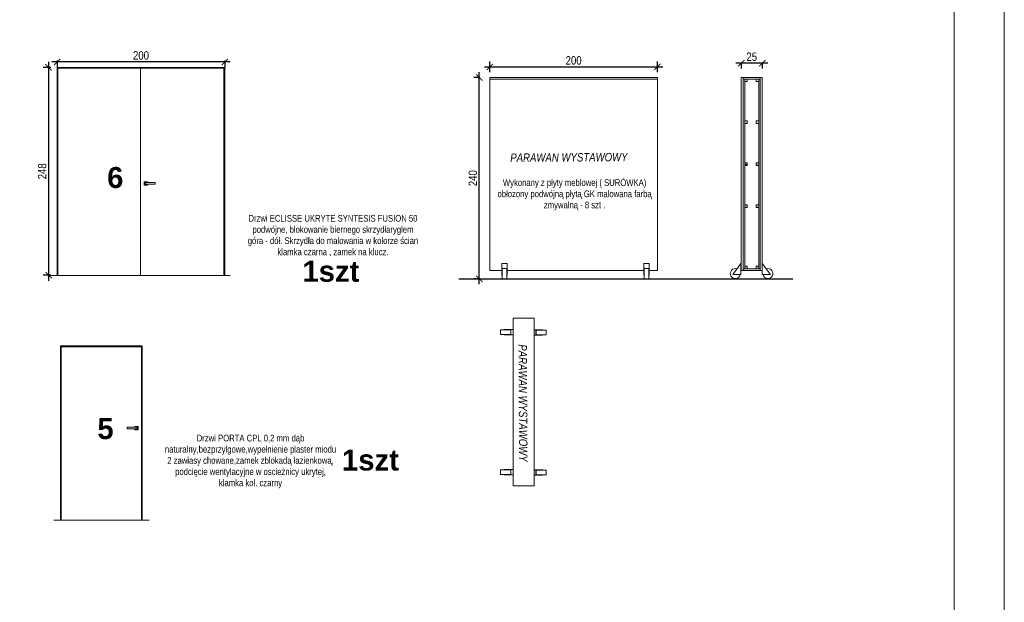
# Model space of a CAD drawing. Header units: millimetres. Extents: x -9038497 to 54128, y -10570064 to 59476.
# Tile 39 of 135: x 31916 to 33091, y 24133 to 24827. Entities that reach past the tile are written whole.
import ezdxf

# ---------------------------------------------------------------- set-up
doc = ezdxf.new("R2010")
doc.units = ezdxf.units.MM
doc.header["$LTSCALE"] = 0.8
doc.header["$PDMODE"] = 2
for name, color, linetype, lineweight in [('0 proj_drzwi', 4, 'Continuous', 0), ('0 proj_symbole elektryczne', 150, 'Continuous', 25), ('0 proj_widok widok widok', 7, 'Continuous', 0), ('OPIS', 122, 'Continuous', 18), ('proj_drzwi', 4, 'Continuous', 15), ('SCIANY', 1, 'Continuous', 30)]:
    doc.layers.add(name, color=color, linetype=linetype, lineweight=lineweight)
doc.layers.add('SCHODY', color=2, linetype='Continuous')
doc.styles.add('ARIAL_CE', font='arial.ttf', dxfattribs={"height": 15})
doc.styles.add('WYMIAR-50', font='ARIALN.TTF', dxfattribs={"height": 10})
doc.dimstyles.new('SKALA-50', dxfattribs={"dimscale": 5, "dimtxt": 10, "dimasz": 1.5, "dimexe": 1.3, "dimexo": 1.3, "dimgap": 0.5, "dimtad": 1, "dimdec": 1, "dimrnd": 0.5, "dimdsep": 46, "dimtxsty": 'WYMIAR-50', "dimblk": 'ARCHTICK', "dimcen": 1.5, "dimdle": 1.3, "dimadec": 0, "dimazin": 0, "dimtfac": 1, "dimtdec": 1, "dimtix": 1, "dimtmove": 2, "dimatfit": 3, "dimfxl": 2, "dimfxlon": 1, "dimtolj": 1, "dimarcsym": 0})

# ---------------------------------------------------------------- blocks, each defined once
blk = doc.blocks.new('_ArchTick')
at = {"color": 0, "linetype": 'ByBlock', "const_width": 0.15}
blk.add_lwpolyline([(-0.5, -0.5), (0.5, 0.5)], dxfattribs=at)
blk = doc.blocks.new('*D2415')
at = {"layer": '0 proj_widok widok widok', "color": 0, "lineweight": -2, "ltscale": 0.8, "transparency": 16777216}
for p, q in [((32167.5, 24777), (31954.5, 24777)), ((31961, 24778.8), (31961, 24770.5)), ((32161, 24778.8), (32161, 24770.5))]:
    blk.add_line(p, q, dxfattribs=at)
at = {"layer": 'Defpoints', "color": 0, "lineweight": 0, "ltscale": 0.8, "transparency": 16777216}
for p in [(31961, 24785.3), (32161, 24785.3), (31961, 24777)]:
    blk.add_point(p, dxfattribs=at)
at = {"layer": '0 proj_widok widok widok', "color": 0, "lineweight": -2, "ltscale": 0.8, "transparency": 16777216, "xscale": 7.5, "yscale": 7.5, "zscale": 7.5, "rotation": 180}
blk.add_blockref('_ArchTick', (31961, 24777), dxfattribs=at)
at = {"layer": '0 proj_widok widok widok', "color": 0, "lineweight": -2, "ltscale": 0.8, "transparency": 16777216, "xscale": 7.5, "yscale": 7.5, "zscale": 7.5}
blk.add_blockref('_ArchTick', (32161, 24777), dxfattribs=at)
at = {"layer": '0 proj_widok widok widok', "color": 0, "lineweight": 0, "ltscale": 0.8, "transparency": 16777216, "insert": (32061, 24784.6), "char_height": 10, "attachment_point": 5, "style": 'WYMIAR-50'}
blk.add_mtext('\\A1;200', dxfattribs=at)
blk = doc.blocks.new('*D2334')
at = {"layer": '0 proj_widok widok widok', "color": 0, "lineweight": -2, "ltscale": 0.8, "transparency": 16777216}
for p, q in [((32808.5, 24775.5), (32770.5, 24775.5)), ((32777, 24775.5), (32777, 24769)), ((32802, 24775.5), (32802, 24769))]:
    blk.add_line(p, q, dxfattribs=at)
at = {"layer": 'Defpoints', "color": 0, "lineweight": 0, "ltscale": 0.8, "transparency": 16777216}
for p in [(32777, 24777.4), (32777, 24775.5), (32802, 24777.4)]:
    blk.add_point(p, dxfattribs=at)
at = {"layer": '0 proj_widok widok widok', "color": 0, "lineweight": -2, "ltscale": 0.8, "transparency": 16777216, "xscale": 7.5, "yscale": 7.5, "zscale": 7.5, "rotation": 180}
blk.add_blockref('_ArchTick', (32777, 24775.5), dxfattribs=at)
at = {"layer": '0 proj_widok widok widok', "color": 0, "lineweight": -2, "ltscale": 0.8, "transparency": 16777216, "xscale": 7.5, "yscale": 7.5, "zscale": 7.5}
blk.add_blockref('_ArchTick', (32802, 24775.5), dxfattribs=at)
at = {"layer": '0 proj_widok widok widok', "color": 0, "lineweight": 0, "ltscale": 0.8, "transparency": 16777216, "insert": (32789.5, 24783.1), "char_height": 10, "attachment_point": 5, "style": 'WYMIAR-50'}
blk.add_mtext('\\A1;25', dxfattribs=at)
blk = doc.blocks.new('*D2335')
at = {"layer": '0 proj_widok widok widok', "color": 0, "lineweight": -2, "ltscale": 0.8, "transparency": 16777216}
for p, q in [((31953.3, 24770.5), (31944.3, 24770.5)), ((31950.8, 24777), (31950.8, 24516.1)), ((31953.3, 24522.6), (31944.3, 24522.6))]:
    blk.add_line(p, q, dxfattribs=at)
at = {"layer": 'Defpoints', "color": 0, "lineweight": 0, "ltscale": 0.8, "transparency": 16777216}
for p in [(31959.8, 24770.5), (31950.8, 24522.6), (31959.8, 24522.6)]:
    blk.add_point(p, dxfattribs=at)
at = {"layer": '0 proj_widok widok widok', "color": 0, "lineweight": -2, "ltscale": 0.8, "transparency": 16777216, "xscale": 7.5, "yscale": 7.5, "zscale": 7.5}
for p, rotation in [((31950.8, 24770.5), 90), ((31950.8, 24522.6), 270)]:
    blk.add_blockref('_ArchTick', p, dxfattribs=dict(at, rotation=rotation))
at = {"layer": '0 proj_widok widok widok', "color": 0, "lineweight": 0, "ltscale": 0.8, "transparency": 16777216, "insert": (31943.2, 24646.5), "char_height": 10, "attachment_point": 5, "rotation": 90, "style": 'WYMIAR-50'}
blk.add_mtext('\\A1;248', dxfattribs=at)
blk = doc.blocks.new('*D2336')
at = {"layer": '0 proj_widok widok widok', "color": 0, "lineweight": -2, "ltscale": 0.8, "transparency": 16777216}
for p, q in [((32465, 24758.3), (32458, 24758.3)), ((32464.5, 24511.8), (32464.5, 24764.8)), ((32465, 24518.3), (32458, 24518.3))]:
    blk.add_line(p, q, dxfattribs=at)
at = {"layer": 'Defpoints', "color": 0, "lineweight": 0, "ltscale": 0.8, "transparency": 16777216}
for p in [(32464.5, 24758.3), (32471.5, 24758.3), (32471.5, 24518.3)]:
    blk.add_point(p, dxfattribs=at)
at = {"layer": '0 proj_widok widok widok', "color": 0, "lineweight": -2, "ltscale": 0.8, "transparency": 16777216, "xscale": 7.5, "yscale": 7.5, "zscale": 7.5}
for p, rotation in [((32464.5, 24758.3), 90), ((32464.5, 24518.3), 270)]:
    blk.add_blockref('_ArchTick', p, dxfattribs=dict(at, rotation=rotation))
at = {"layer": '0 proj_widok widok widok', "color": 0, "lineweight": 0, "ltscale": 0.8, "transparency": 16777216, "insert": (32456.9, 24638.3), "char_height": 10, "attachment_point": 5, "rotation": 90, "style": 'WYMIAR-50'}
blk.add_mtext('\\A1;240', dxfattribs=at)
blk = doc.blocks.new('*D2337')
at = {"layer": '0 proj_widok widok widok', "color": 0, "lineweight": -2, "ltscale": 0.8, "transparency": 16777216}
for p, q in [((32470.6, 24771.1), (32683.4, 24771.1)), ((32477.1, 24764.9), (32477.1, 24777.6)), ((32676.9, 24764.9), (32676.9, 24777.6))]:
    blk.add_line(p, q, dxfattribs=at)
at = {"layer": 'Defpoints', "color": 0, "lineweight": 0, "ltscale": 0.8, "transparency": 16777216}
for p in [(32676.9, 24771.1), (32477.1, 24758.4), (32676.9, 24758.4)]:
    blk.add_point(p, dxfattribs=at)
at = {"layer": '0 proj_widok widok widok', "color": 0, "lineweight": -2, "ltscale": 0.8, "transparency": 16777216, "xscale": 7.5, "yscale": 7.5, "zscale": 7.5, "rotation": 180}
blk.add_blockref('_ArchTick', (32477.1, 24771.1), dxfattribs=at)
at = {"layer": '0 proj_widok widok widok', "color": 0, "lineweight": -2, "ltscale": 0.8, "transparency": 16777216, "xscale": 7.5, "yscale": 7.5, "zscale": 7.5}
blk.add_blockref('_ArchTick', (32676.9, 24771.1), dxfattribs=at)
at = {"layer": '0 proj_widok widok widok', "color": 0, "lineweight": 0, "ltscale": 0.8, "transparency": 16777216, "insert": (32577, 24778.7), "char_height": 10, "attachment_point": 5, "style": 'WYMIAR-50'}
blk.add_mtext('\\A1;200', dxfattribs=at)

msp = doc.modelspace()

# ---------------------------------------------------------------- hatches: boundary and pattern name
at = {"layer": '0 proj_widok widok widok', "lineweight": 0, "true_color": 0x939598, "transparency": 33554687}
h = msp.add_hatch(dxfattribs=at)
h.set_pattern_fill('ANGLE', color=252)
h.set_pattern_definition([(0, (-132617.368, 24249.338), (0, 6.985), [5.08, -1.905]), (90, (-132617.368, 24249.338), (-6.985, 4e-16), [5.08, -1.905])])
h.paths.add_polyline_path([(32784.09, 24756.54), (32781.09, 24756.54), (32781.09, 24753.54), (32784.09, 24753.54)])
h.paths.add_polyline_path([(32797.75, 24756.53), (32794.75, 24756.53), (32794.75, 24753.53), (32797.75, 24753.53)])
h.paths.add_polyline_path([(32784.09, 24706.54), (32781.09, 24706.54), (32781.09, 24703.54), (32784.09, 24703.54)])
h.paths.add_polyline_path([(32797.75, 24706.53), (32794.75, 24706.53), (32794.75, 24703.53), (32797.75, 24703.53)])
h.paths.add_polyline_path([(32784.09, 24656.54), (32781.09, 24656.54), (32781.09, 24653.54), (32784.09, 24653.54)])
h = msp.add_hatch(color=252, dxfattribs=at)
h.dxf.hatch_style = 1
h.paths.add_polyline_path([(32784.09, 24656.54), (32781.09, 24656.54), (32781.09, 24653.54), (32784.09, 24653.54)])
h.paths.add_polyline_path([(32797.75, 24656.53), (32794.75, 24656.53), (32794.75, 24653.53), (32797.75, 24653.53)])
h.paths.add_polyline_path([(32784.09, 24606.54), (32781.09, 24606.54), (32781.09, 24603.54), (32784.09, 24603.54)])
h.paths.add_polyline_path([(32797.75, 24606.53), (32794.75, 24606.53), (32794.75, 24603.53), (32797.75, 24603.53)])
h.paths.add_polyline_path([(32784.09, 24533.25), (32781.09, 24533.25), (32781.09, 24530.25), (32784.09, 24530.25)])
h.paths.add_polyline_path([(32797.75, 24533.24), (32794.75, 24533.24), (32794.75, 24530.24), (32797.75, 24530.24)])

# ---------------------------------------------------------------- linework, layer by layer
at = {"layer": '0 proj_drzwi'}
for p, q in [((32060.6, 24770.42), (32060.6, 24522.57)), ((32064.61, 24634.12), (32068.65, 24634.12)), ((32064.61, 24630.12), (32064.61, 24634.12)), ((32068.65, 24630.12), (32064.61, 24630.12)), ((32065.89, 24633.12), (32065.89, 24631.12)), ((32077.76, 24633.12), (32065.89, 24633.12)), ((32065.89, 24631.12), (32066.76, 24631.12)), ((32066.76, 24631.12), (32077.76, 24631.12)), ((32068.65, 24634.12), (32068.65, 24633.12)), ((32068.65, 24631.12), (32068.65, 24630.12)), ((32077.76, 24631.12), (32077.76, 24633.12)), ((32077.76, 24631.12), (32077.76, 24631.12)), ((32167.54, 24522.42), (31953.11, 24522.42)), ((32062.56, 24438.43), (31964.93, 24438.43)), ((31964.93, 24438.43), (31964.93, 24230.43)), ((32061.56, 24437.43), (31965.93, 24437.43)), ((31965.93, 24437.43), (31965.93, 24230.43)), ((32061.56, 24230.43), (32061.56, 24437.43)), ((32062.56, 24230.43), (32062.56, 24438.43)), ((31956.93, 24230.43), (32070.56, 24230.43))]:
    msp.add_line(p, q, dxfattribs=at)
for points in [[(32160.83, 24522.42), (32160.83, 24770.42), (31960.86, 24770.42), (31960.86, 24522.42)], [(32159.83, 24522.42), (32159.83, 24769.42), (31961.86, 24769.42), (31961.86, 24522.42)]]:
    msp.add_lwpolyline(points, dxfattribs=at)
at = {"layer": '0 proj_widok widok widok', "lineweight": 0}
for p, q in [((32476.93, 24758.37), (32676.93, 24758.37)), ((32476.93, 24758.37), (32476.93, 24528.37)), ((32676.93, 24528.37), (32676.93, 24758.37)), ((32776.86, 24528.37), (32776.86, 24758.37)), ((32776.86, 24758.37), (32779.26, 24758.37)), ((32779.26, 24528.37), (32779.26, 24758.37)), ((32779.29, 24758.36), (32799.62, 24758.36)), ((32781.06, 24758.36), (32781.06, 24758.37)), ((32797.8, 24758.36), (32797.8, 24758.37)), ((32799.6, 24528.37), (32799.6, 24758.37)), ((32799.6, 24758.37), (32802, 24758.37)), ((32802, 24528.37), (32802, 24758.37)), ((32476.93, 24756.37), (32676.93, 24756.37)), ((32779.29, 24756.56), (32799.62, 24756.56)), ((32781.06, 24530.17), (32781.06, 24756.56)), ((32784.09, 24756.54), (32781.09, 24756.54)), ((32781.09, 24756.54), (32781.09, 24753.54)), ((32781.09, 24753.54), (32784.09, 24753.54)), ((32784.09, 24753.54), (32784.09, 24756.54)), ((32797.75, 24756.53), (32794.75, 24756.53)), ((32794.75, 24756.53), (32794.75, 24753.53)), ((32794.75, 24753.53), (32797.75, 24753.53)), ((32797.75, 24753.53), (32797.75, 24756.53)), ((32797.8, 24530.17), (32797.8, 24756.56)), ((32784.09, 24706.54), (32781.09, 24706.54)), ((32781.09, 24706.54), (32781.09, 24703.54)), ((32781.09, 24703.54), (32784.09, 24703.54)), ((32784.09, 24703.54), (32784.09, 24706.54)), ((32797.75, 24706.53), (32794.75, 24706.53)), ((32794.75, 24706.53), (32794.75, 24703.53)), ((32794.75, 24703.53), (32797.75, 24703.53)), ((32797.75, 24703.53), (32797.75, 24706.53)), ((32784.09, 24656.54), (32781.09, 24656.54)), ((32781.09, 24656.54), (32781.09, 24653.54)), ((32781.09, 24653.54), (32784.09, 24653.54)), ((32784.09, 24653.54), (32784.09, 24656.54)), ((32797.75, 24656.53), (32794.75, 24656.53)), ((32794.75, 24656.53), (32794.75, 24653.53)), ((32794.75, 24653.53), (32797.75, 24653.53)), ((32797.75, 24653.53), (32797.75, 24656.53)), ((32784.09, 24606.54), (32781.09, 24606.54)), ((32781.09, 24606.54), (32781.09, 24603.54)), ((32784.09, 24603.54), (32784.09, 24606.54)), ((32797.75, 24606.53), (32794.75, 24606.53)), ((32794.75, 24606.53), (32794.75, 24603.53)), ((32797.75, 24603.53), (32797.75, 24606.53)), ((32781.09, 24603.54), (32784.09, 24603.54)), ((32794.75, 24603.53), (32797.75, 24603.53)), ((32497.93, 24536.51), (32491.49, 24536.51)), ((32491.49, 24522.87), (32491.49, 24536.51)), ((32497.93, 24522.76), (32497.93, 24536.51)), ((32667.24, 24536.51), (32660.81, 24536.51)), ((32660.81, 24522.87), (32660.81, 24536.51)), ((32667.24, 24522.76), (32667.24, 24536.51)), ((32766.95, 24523.49), (32776.54, 24536.55)), ((32776.54, 24536.55), (32776.54, 24523.49)), ((32802.07, 24536.55), (32802.07, 24523.49)), ((32811.66, 24523.49), (32802.07, 24536.55)), ((32476.93, 24528.37), (32491.49, 24528.37)), ((32491.88, 24522.87), (32491.49, 24522.87)), ((32497.55, 24530.79), (32491.88, 24530.79)), ((32491.88, 24530.79), (32491.88, 24522.87)), ((32491.97, 24530.57), (32491.97, 24518.4)), ((32497.44, 24530.57), (32491.97, 24530.57)), ((32497.44, 24518.4), (32497.44, 24530.57)), ((32497.55, 24522.74), (32497.55, 24530.79)), ((32497.56, 24522.76), (32497.93, 24522.76)), ((32497.93, 24528.37), (32660.81, 24528.37)), ((32661.2, 24522.87), (32660.81, 24522.87)), ((32666.87, 24530.79), (32661.2, 24530.79)), ((32661.2, 24530.79), (32661.2, 24522.87)), ((32661.2, 24528.37), (32661.28, 24528.37)), ((32661.28, 24530.57), (32661.28, 24518.4)), ((32666.75, 24530.57), (32661.28, 24530.57)), ((32666.75, 24518.4), (32666.75, 24530.57)), ((32666.75, 24528.37), (32666.87, 24528.37)), ((32666.87, 24522.74), (32666.87, 24530.79)), ((32666.87, 24522.76), (32667.24, 24522.76)), ((32667.24, 24528.37), (32676.93, 24528.37)), ((32776.54, 24523.49), (32766.95, 24523.49)), ((32776.86, 24528.37), (32802, 24528.37)), ((32779.26, 24530.17), (32799.6, 24530.17)), ((32784.09, 24533.25), (32781.09, 24533.25)), ((32781.09, 24533.25), (32781.09, 24530.25)), ((32781.09, 24530.25), (32784.09, 24530.25)), ((32784.09, 24530.25), (32784.09, 24533.25)), ((32797.75, 24533.24), (32794.75, 24533.24)), ((32794.75, 24533.24), (32794.75, 24530.24)), ((32794.75, 24530.24), (32797.75, 24530.24)), ((32797.75, 24530.24), (32797.75, 24533.24)), ((32802.07, 24523.49), (32811.66, 24523.49)), ((32491.97, 24518.4), (32497.44, 24518.4)), ((32661.28, 24518.4), (32666.75, 24518.4)), ((32504.78, 24471.48), (32529.78, 24471.48)), ((32504.78, 24271.48), (32504.78, 24471.48)), ((32529.78, 24471.48), (32529.78, 24271.48)), ((32502.03, 24457.53), (32489.86, 24457.53)), ((32489.86, 24457.53), (32489.86, 24452.07)), ((32489.86, 24452.07), (32502.03, 24452.07)), ((32494.2, 24451.95), (32502.25, 24451.95)), ((32494.21, 24451.95), (32494.21, 24451.57)), ((32494.21, 24451.57), (32504.78, 24451.57)), ((32494.33, 24457.62), (32494.33, 24458.01)), ((32494.33, 24458.01), (32504.78, 24458.01)), ((32502.25, 24457.62), (32494.33, 24457.62)), ((32502.03, 24452.07), (32502.03, 24457.53)), ((32502.25, 24451.95), (32502.25, 24457.62)), ((32540.08, 24457.57), (32529.78, 24457.57)), ((32540.1, 24457.2), (32532.05, 24457.2)), ((32532.05, 24457.2), (32532.05, 24451.52)), ((32532.05, 24451.52), (32539.97, 24451.52)), ((32544.44, 24457.08), (32532.27, 24457.08)), ((32532.27, 24457.08), (32532.27, 24451.61)), ((32532.27, 24451.61), (32544.44, 24451.61)), ((32539.97, 24451.52), (32539.97, 24451.13)), ((32540.08, 24457.2), (32540.08, 24457.57)), ((32544.44, 24451.61), (32544.44, 24457.08)), ((32539.97, 24451.13), (32529.78, 24451.13)), ((32502.03, 24290.47), (32489.86, 24290.47)), ((32489.86, 24290.47), (32489.86, 24285)), ((32494.33, 24290.55), (32494.33, 24290.94)), ((32494.33, 24290.94), (32504.78, 24290.94)), ((32502.25, 24290.55), (32494.33, 24290.55)), ((32502.03, 24285), (32502.03, 24290.47)), ((32502.25, 24284.88), (32502.25, 24290.55)), ((32540.08, 24290.5), (32529.78, 24290.5)), ((32540.1, 24290.13), (32532.05, 24290.13)), ((32532.05, 24290.13), (32532.05, 24284.46)), ((32544.44, 24290.01), (32532.27, 24290.01)), ((32532.27, 24290.01), (32532.27, 24284.54)), ((32540.08, 24290.13), (32540.08, 24290.5)), ((32544.44, 24284.54), (32544.44, 24290.01)), ((32489.86, 24285), (32502.03, 24285)), ((32494.2, 24284.88), (32502.25, 24284.88)), ((32494.21, 24284.88), (32494.21, 24284.51)), ((32494.21, 24284.51), (32504.78, 24284.51)), ((32539.97, 24284.06), (32529.78, 24284.06)), ((32532.05, 24284.46), (32539.97, 24284.46)), ((32532.27, 24284.54), (32544.44, 24284.54)), ((32539.97, 24284.46), (32539.97, 24284.06)), ((32529.78, 24271.48), (32504.78, 24271.48))]:
    msp.add_line(p, q, dxfattribs=at)
for points in [[(28890.72, 23141.32), (33090.72, 23141.32), (33090.72, 26089.32), (28890.72, 26089.32)], [(28890.72, 23141.32), (33090.72, 23141.32), (33090.72, 26089.32), (28890.72, 26089.32)], [(29210.72, 26029.32), (33030.72, 26029.32), (33030.72, 23201.32), (29210.72, 23201.32)]]:
    msp.add_lwpolyline(points, close=True, dxfattribs=at)
for centre, start, end in [((32769.89, 24524.59), 70.34043, 349.4013), ((32808.72, 24524.59), 190.5987, 109.65957)]:
    msp.add_arc(centre, 6, start, end, dxfattribs=at)
at = {"layer": 'proj_drzwi'}
for p, q in [((32044.41, 24339.43), (32044.41, 24341.43)), ((32044.41, 24341.43), (32056.28, 24341.43)), ((32044.41, 24339.43), (32044.41, 24339.43)), ((32055.41, 24339.43), (32044.41, 24339.43)), ((32053.52, 24342.43), (32053.52, 24341.43)), ((32057.57, 24342.43), (32053.52, 24342.43)), ((32053.52, 24339.43), (32053.52, 24338.43)), ((32053.52, 24338.43), (32057.57, 24338.43)), ((32056.28, 24339.44), (32055.41, 24339.43)), ((32056.28, 24341.43), (32056.28, 24339.44)), ((32057.57, 24338.43), (32057.57, 24342.43))]:
    msp.add_line(p, q, dxfattribs=at)
at = {"layer": 'SCIANY', "ltscale": 40}
msp.add_line((32440.13, 24518.37), (32838.44, 24518.37), dxfattribs=at)

# ---------------------------------------------------------------- texts
at = {"layer": '0 proj_symbole elektryczne', "char_height": 10, "style": 'WYMIAR-50'}
for s, insert, attachment_point, rotation in [('{\\fArial Narrow|b0|i1|c238|p34;PARAWAN WYSTAWOWY}', (32641.36, 24668.56), 3, 0.33403), ('{\\fArial Narrow|b0|i1|c238|p34;PARAWAN WYSTAWOWY}', (32522.04, 24300.29), 3, 270.33403), ('{\\fArial Narrow|b0|i1|c238|p34;Na oknach montujemy rolety \\Pzaciemniające z nieprzebijającego\\Pmateriału w koloraze grafitowym .\\PKaseta do rolety kolor antrcyt. }', (31726.13, 24348.86), 1, 359.66597)]:
    msp.add_mtext_dynamic_manual_height_columns(s, width=403.8287, gutter_width=50, heights=[0], dxfattribs=dict(at, insert=insert, attachment_point=attachment_point, rotation=rotation))
at = {"layer": '0 proj_widok widok widok', "lineweight": 0, "char_height": 25, "attachment_point": 1, "style": 'WYMIAR-50'}
for s, insert in [('{\\fArial Unicode MS|b1|i0|c238|p34;6}', (32020.6, 24651.63)), ('{\\fArial Unicode MS|b1|i0|c238|p34;1szt}', (32253.52, 24539.85)), ('{\\fArial Unicode MS|b1|i0|c238|p34;5}', (32008.95, 24352.21)), ('{\\fArial Unicode MS|b1|i0|c238|p34;1szt}', (32300.69, 24314.77))]:
    msp.add_mtext_dynamic_manual_height_columns(s, width=52.3465, gutter_width=50, heights=[0], dxfattribs=dict(at, insert=insert))
at = {"layer": 'OPIS', "char_height": 12, "width": 1777.5174, "attachment_point": 5, "rotation": 0.15445, "style": 'ARIAL_CE'}
for insert in [(31651.89, 24245.25), (31651.83, 24121)]:
    msp.add_mtext('\\pi-120,l200.00024,t200.00024;9o\\P275', dxfattribs=dict(at, insert=insert))
at = {"layer": 'SCHODY', "char_height": 8, "attachment_point": 2, "style": 'WYMIAR-50'}
for s, insert, width in [('Wykonany z płyty meblowej ( SURÓWKA)\\Pobłozony podwójną płytą GK malowana farbą zmywalną - 8 szt .', (32578.21, 24637.05), 207.7911), ('Drzwi ECLISSE UKRYTE SYNTESIS FUSION 50\\Ppodwójne, blokowanie biernego skrzydłaryglem \\Pgóra - dół. Skrzydła do malowania w kolorze ścian\\Pklamka czarna , zamek na klucz. ', (32289.96, 24594.52), 245.2475), ('Drzwi PORTA CPL 0,2 mm dąb naturalny,bezprzylgowe,wypełnienie plaster miodu\\P2 zawiasy chowane,zamek zblokadą łazienkową, podcięcie wentylacyjne w oscieżnicy ukrytej, klamka kol. czarny  ', (32191.64, 24332.44), 207.7911)]:
    msp.add_mtext(s, dxfattribs=dict(at, insert=insert, width=width))

# ---------------------------------------------------------------- dimensions: what is measured, and where the dimension line sits
at = {"layer": '0 proj_widok widok widok', "lineweight": 0, "ltscale": 0.8}
for base, p1, p2, picture, middle in [((31961, 24777), (32161, 24785.32), (31961, 24785.32), '*D2415', (32061, 24784.6)), ((32676.91, 24771.14), (32477.08, 24758.35), (32676.91, 24758.35), '*D2337', (32576.99, 24778.75)), ((32776.97, 24775.52), (32801.97, 24777.44), (32776.97, 24777.44), '*D2334', (32789.47, 24783.12))]:
    dim = msp.add_linear_dim(base=base, p1=p1, p2=p2, dimstyle='SKALA-50', dxfattribs=at)
    dim.commit()
    dim.dimension.update_dxf_attribs({"geometry": picture, "text_midpoint": middle})
for base, p1, p2, picture, middle in [((31950.76, 24522.57), (31959.81, 24770.47), (31959.81, 24522.57), '*D2335', (31943.15, 24646.52)), ((32464.49, 24758.34), (32471.54, 24518.34), (32471.54, 24758.34), '*D2336', (32456.88, 24638.34))]:
    dim = msp.add_linear_dim(base=base, p1=p1, p2=p2, angle=90, dimstyle='SKALA-50', dxfattribs=at)
    dim.commit()
    dim.dimension.update_dxf_attribs({"geometry": picture, "text_midpoint": middle})

doc.saveas('drawing.dxf')
